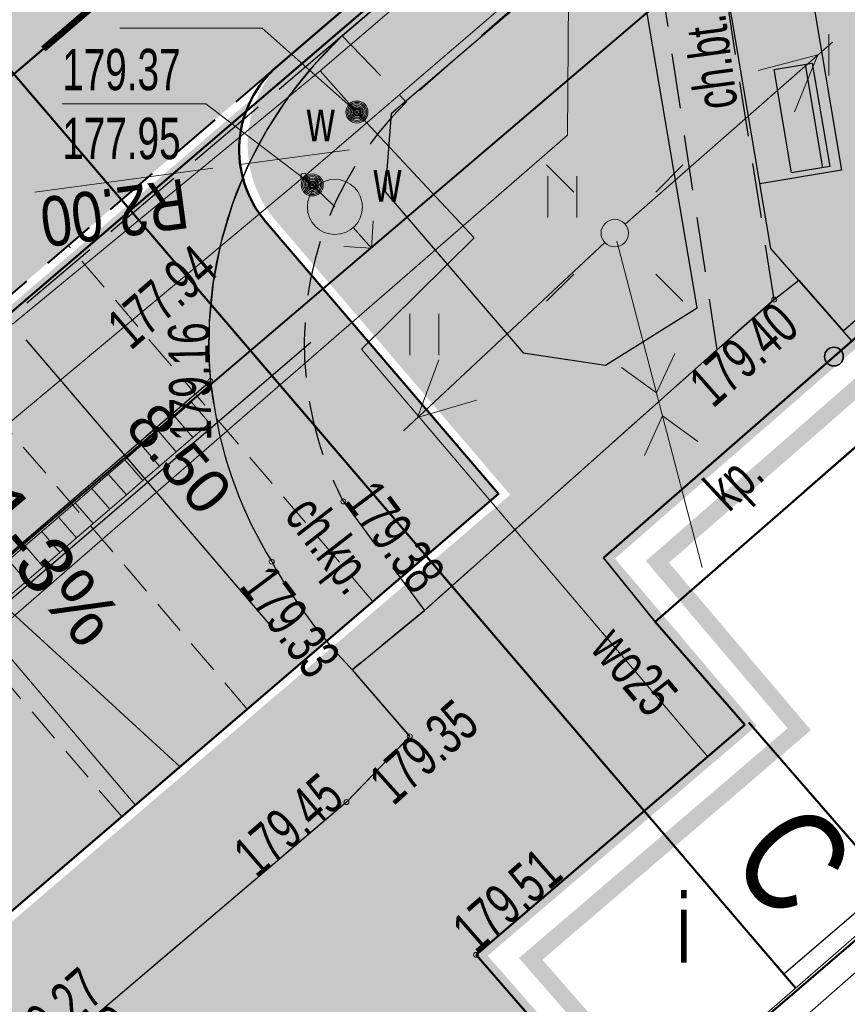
# Model space of a CAD drawing. Header units: metres. Extents: x 7429064 to 7431133, y 5709479 to 5714472.
# Tile 80 of 140: x 7429654 to 7429669, y 5709967 to 5709985. Entities that reach past the tile are written whole.
import ezdxf
from ezdxf.enums import TextEntityAlignment as Align

# ---------------------------------------------------------------- set-up
doc = ezdxf.new("R2010")
doc.units = ezdxf.units.M
for name, pattern in [('1', [0]), ('2_KTCR02', [1.5, 1, -0.5]), ('2_KTJZ01', [2, 1.5, -0.5]), ('2_KTKR01', [0]), ('2_KTPL01', [2, 1.5, -0.5]), ('2_PTTU', [1.5, 1, -0.5]), ('3_1', [0]), ('3_14', [1, -1]), ('3_EGBU_A', [0]), ('3_KTCR02', [1.5, 1, -0.5]), ('3_KTJZ01', [2, 1.5, -0.5]), ('3_KTKR01', [0]), ('3_KTPL01', [2, 1.5, -0.5]), ('3_PTTU', [1.5, 1, -0.5]), ('4_SUPE_01', [0]), ('4_SUPT_01', [0]), ('4_SUPW_01', [0]), ('7_1', [0]), ('7_SUPE_01', [0]), ('7_SUPT_01', [0]), ('7_SUPW_01', [0]), ('CENTER2', [1.125, 0.75, -0.125, 0.125, -0.125]), ('DASHED2', [0.375, 0.25, -0.125]), ('HIDDEN', [0.375, 0.25, -0.125])]:
    doc.linetypes.add(name, pattern=pattern)
for name, color, linetype in [('_1_Mapa', 7, 'Continuous'), ('_1_X-REFY', 7, 'Continuous'), ('zzz.gaHSDomyslna', 7, 'Continuous')]:
    doc.layers.add(name, color=color, linetype=linetype)
doc.layers.add('_Brudnopis', color=22, linetype='Continuous', lineweight=50, plot=False)
for name, color, linetype, lineweight in [('_D_6_MA_ŁAWKA ULICZNA', 5, 'Continuous', 30), ('_D_7_PAS DROGOWY_PODZIAL', 1, 'Continuous', 50), ('_D_7_TEREN NIEZBEDNY DLA OB_BUD', 252, 'HIDDEN', 50), ('_D_8_Wymiary', 7, 'Continuous', 20), ('BUIB_L_1', 252, 'Continuous', 18), ('D_1_LINIA_KRAWĘŻNIK_BET_20_30 WYN 0-2 CM', 5, 'HIDDEN', 40), ('D_1_LINIA_KRAWĘŻNIK_BET_20_30 WYN 12 CM - III', 7, 'Continuous', 50), ('D_1_LINIA_OBRZEŻE_BET_8x30cm', 24, 'Continuous', 30), ('D_1_Nachylenie_poprzeczne', 7, 'Continuous', 20), ('Dr-Krawędż nawierzchni', 250, 'DASHED2', 18), ('EGBB_E_T_0', 252, 'Continuous', 20), ('EGBB_L_0', 252, '3_EGBU_A', 50), ('EGBB_L_1', 252, '3_EGBU_A', 50), ('gaPoziome', 7, 'Continuous', 30), ('KTCR_E_T_1', 252, 'Continuous', 15), ('KTCR_L_1', 252, '2_KTCR02', 30), ('KTJZ_L_0', 252, '2_KTJZ01', 30), ('KTKR_L_0', 252, '2_KTKR01', 30), ('KTOK_L_4', 252, 'Continuous', 35), ('KTPL_E_T_0', 252, 'Continuous', 15), ('KTPL_L_0', 252, '2_KTPL01', 30), ('PRZEKROJE_NORMALNE', 7, 'Continuous', 30), ('PTTU_L_2', 252, '2_PTTU', 18), ('RTPW_T_1', 252, 'Continuous', 15), ('SUPE_L_3', 252, '4_SUPE_01', 18), ('SUPT_L_0', 252, '4_SUPT_01', 18), ('SUPW_E_T_0', 252, 'Continuous', 15), ('SUPW_L_0', 252, '4_SUPW_01', 18), ('SUSM_T_0', 252, 'Continuous', 18), ('SUSM_T_3', 252, 'Continuous', 18), ('SUTW_T_0', 252, 'Continuous', 18), ('SUUK_L_0', 252, 'Continuous', 18), ('SUUW_E_T_5', 252, 'Continuous', 15), ('SUUW_T_0', 252, 'Continuous', 18), ('SUUW_T_7', 252, 'Continuous', 18)]:
    doc.layers.add(name, color=color, linetype=linetype, lineweight=lineweight)
doc.layers.add('_D_7_CZASOWE ZAJĘCIE_PRZEBUDOWA SIECI', color=7, linetype='HIDDEN', lineweight=50, true_color=0xd16900)
doc.layers.add('DZIALKA_L_0', color=7, linetype='1', lineweight=40, true_color=0x008000)
doc.layers.add('D_1_LINIA_OBRZEŻE_BET_6x30cm - III', color=24, linetype='Continuous', lineweight=30, transparency=0.3)
for name, color, linetype, lineweight, true_color, transparency in [('D_2_HECZ_CHODNIK_KOSTKA', 7, 'Continuous', 0, 0xf7f588, 0.35), ('D_2_HECZ_DROGI KOSTKA', 7, 'Continuous', 13, 0xffbea8, 0.3), ('D_2_HECZ_JEZDNIA KR3- NOWA KONSTRUKCJA', 7, 'Continuous', 13, 0x99e6ff, 0.3), ('D_2_HECZ_ZIELEN', 7, 'Continuous', 13, 0xd6ffd6, 0.3)]:
    doc.layers.add(name, color=color, linetype=linetype, lineweight=lineweight, true_color=true_color, transparency=transparency)
doc.styles.add('ARIAL', font='arial.ttf')
doc.styles.add('major_arial', font='arial.ttf')
doc.styles.add('Styl Arial', font='arial.ttf', dxfattribs={"width": 0.8, "height": 0.9})
doc.dimstyles.new('1_500', dxfattribs={"dimtxt": 0.9, "dimasz": 1, "dimexe": 0.18, "dimexo": 0, "dimgap": 0.2, "dimtad": 4, "dimzin": 0, "dimdsep": 46, "dimtxsty": 'Styl Arial', "dimcen": 0.25, "dimclrd": 256, "dimclre": 256, "dimclrt": 256, "dimazin": 0, "dimtfac": 1, "dimtix": 1, "dimtmove": 1, "dimatfit": 3, "dimfxl": 0.18, "dimtolj": 1, "dimtzin": 0, "dimlwd": -1, "dimlwe": -1, "dimarcsym": 0})
doc.dimstyles.new('major_500', dxfattribs={"dimtxt": 0.8, "dimasz": 0.8, "dimexe": 0.5, "dimexo": 1, "dimgap": 0.3, "dimtad": 1, "dimzin": 1, "dimdsep": 46, "dimtxsty": 'major_arial', "dimcen": 0, "dimse1": 1, "dimse2": 1, "dimaunit": 1, "dimadec": 1, "dimazin": 0, "dimtfac": 1, "dimtix": 1, "dimtmove": 0, "dimatfit": 3, "dimfxl": 2, "dimfxlon": 1, "dimtolj": 1, "dimarcsym": 0})

# ---------------------------------------------------------------- blocks, each defined once
blk = doc.blocks.new('*D32')
at = {"layer": '_D_8_Wymiary', "transparency": 16777216}
blk.add_line((7429642.657, 5709976.678), (7429640.03, 5709979.447), dxfattribs=at)
blk.add_solid([(7429640.091, 5709979.504), (7429639.97, 5709979.389), (7429639.686, 5709979.81)], dxfattribs=at)
at = {"layer": 'Defpoints', "color": 0, "transparency": 16777216}
for p in [(7429639.686, 5709979.81), (7429660.334, 5709958.046)]:
    blk.add_point(p, dxfattribs=at)
at = {"layer": '_D_8_Wymiary', "transparency": 16777216, "insert": (7429641.11, 5709977.496), "char_height": 0.9, "attachment_point": 5, "rotation": 133.4931, "style": 'Styl Arial'}
blk.add_mtext('\\A1;R30.00', dxfattribs=at)
blk = doc.blocks.new('*D33')
at = {"layer": '_D_8_Wymiary', "transparency": 16777216}
blk.add_line((7429658.145, 5709989.596), (7429656.126, 5709992.835), dxfattribs=at)
blk.add_arc((7429671.73, 5709967.799), 30, 121.7626, 123.434, dxfattribs=at)
blk.add_solid([(7429656.197, 5709992.879), (7429656.056, 5709992.791), (7429655.862, 5709993.259)], dxfattribs=at)
at = {"layer": 'Defpoints', "color": 0, "transparency": 16777216}
for p in [(7429655.862, 5709993.259), (7429671.73, 5709967.799)]:
    blk.add_point(p, dxfattribs=at)
at = {"layer": '_D_8_Wymiary', "transparency": 16777216, "insert": (7429656.793, 5709990.707), "char_height": 0.9, "attachment_point": 5, "rotation": 121.9345, "style": 'Styl Arial'}
blk.add_mtext('\\A1;R30.00', dxfattribs=at)
blk = doc.blocks.new('*D43')
at = {"layer": '_D_8_Wymiary', "color": 0, "lineweight": -2, "transparency": 16777216}
for p, q in [((7429660.753, 5709977.886), (7429659.127, 5709979.786)), ((7429646.385, 5709968.222), (7429658.845, 5709978.886)), ((7429646.298, 5709967.093), (7429645.452, 5709968.082))]:
    blk.add_line(p, q, dxfattribs=at)
at = {"layer": '_D_8_Wymiary', "color": 0, "transparency": 16777216}
for points in [[(7429658.758, 5709978.987), (7429658.931, 5709978.784), (7429659.452, 5709979.406)], [(7429646.298, 5709968.323), (7429646.472, 5709968.121), (7429645.777, 5709967.702)]]:
    blk.add_solid(points, dxfattribs=at)
at = {"layer": 'Defpoints', "color": 0, "transparency": 16777216}
for p in [(7429659.452, 5709979.406), (7429662.249, 5709976.138), (7429646.948, 5709966.333)]:
    blk.add_point(p, dxfattribs=at)
at = {"layer": '_D_8_Wymiary', "color": 0, "transparency": 16777216, "insert": (7429648.073, 5709971.479), "char_height": 0.8, "attachment_point": 5, "rotation": 40.559, "style": 'major_arial'}
blk.add_mtext('\\A1;6szt.x3.00\\P18.00', dxfattribs=at)
blk = doc.blocks.new('*D47')
at = {"layer": '_D_8_Wymiary', "color": 0, "lineweight": -2, "transparency": 16777216}
for p, q in [((7429653.152, 5709979.54), (7429653.532, 5709979.865)), ((7429653.672, 5709978.932), (7429658.159, 5709973.69)), ((7429658.58, 5709972.997), (7429659.059, 5709973.407))]:
    blk.add_line(p, q, dxfattribs=at)
at = {"layer": '_D_8_Wymiary', "color": 0, "transparency": 16777216}
for points in [[(7429653.774, 5709979.019), (7429653.571, 5709978.846), (7429653.152, 5709979.54)], [(7429658.26, 5709973.777), (7429658.058, 5709973.603), (7429658.679, 5709973.082)]]:
    blk.add_solid(points, dxfattribs=at)
at = {"layer": 'Defpoints', "color": 0, "transparency": 16777216}
for p in [(7429652.955, 5709979.371), (7429658.679, 5709973.082), (7429657.82, 5709972.347)]:
    blk.add_point(p, dxfattribs=at)
at = {"layer": '_D_8_Wymiary', "color": 0, "transparency": 16777216, "insert": (7429656.454, 5709976.772), "char_height": 0.8, "attachment_point": 5, "rotation": 310.559, "style": 'major_arial'}
blk.add_mtext('\\A1;8.50', dxfattribs=at)
blk = doc.blocks.new('3_PTTU04')
at = {"linetype": 'Continuous'}
for p, q in [((-0.2625, -0.375), (-0.2625, 0.375)), ((0.2625, -0.375), (0.2625, 0.375))]:
    blk.add_line(p, q, dxfattribs=at)
blk = doc.blocks.new('3_RTPW02')
at = {"linetype": 'Continuous'}
blk.add_circle((0, 0), 0.045, dxfattribs=at)
blk = doc.blocks.new('7_SUSM04_01')
at = {"linetype": 'Continuous'}
blk.add_circle((0, 0), 0.25, dxfattribs=at)
blk = doc.blocks.new('7_SUSM01_01')
at = {"linetype": 'Continuous'}
for p, q in [((-0.742, 0.742), (-1.237, 1.237)), ((0.742, 0.742), (1.237, 1.237)), ((-0.742, -0.742), (-1.237, -1.237)), ((0.742, -0.742), (1.237, -1.237))]:
    blk.add_line(p, q, dxfattribs=at)
blk = doc.blocks.new('7_SUPS01_08')
at = {"linetype": 'Continuous'}
blk.add_circle((0, 0), 0.0625, dxfattribs=at)
blk = doc.blocks.new('7_SUUS02')
at = {"linetype": 'Continuous'}
for p, q in [((0, 1), (-0.35355, 0.64645)), ((0, 1), (0.35355, 0.64645)), ((0, 0.5), (0, 1))]:
    blk.add_line(p, q, dxfattribs=at)
blk.add_circle((0, 0), 0.5, dxfattribs=at)
blk = doc.blocks.new('7_SUUS25')
at = {"linetype": 'Continuous'}
for radius in [0.2, 0.175, 0.15, 0.125, 0.1, 0.075, 0.05, 0.025, 0.00715]:
    blk.add_circle((0, 0), radius, dxfattribs=at)
blk = doc.blocks.new('X-ref_MDCP_Szara')
at = {"layer": 'BUIB_L_1', "linetype": '3_1'}
for p, q in [((7429666.889, 5709966.525), (7429670.575, 5709969.736)), ((7429667.218, 5709966.148), (7429670.903, 5709969.359))]:
    blk.add_line(p, q, dxfattribs=at)
at = {"layer": 'DZIALKA_L_0', "linetype": '1'}
blk.add_line((7429408.88, 5709766.76), (7429668.8, 5709988.15), dxfattribs=at)
at = {"layer": 'EGBB_L_0', "linetype": '3_EGBU_A'}
for p, q in [((7429661.84, 5709967.78), (7429666.72, 5709971.95)), ((7429666.79, 5709971.99), (7429669.58, 5709968.78)), ((7429669.58, 5709968.78), (7429664.65, 5709964.56)), ((7429664.65, 5709964.56), (7429661.84, 5709967.78))]:
    blk.add_line(p, q, dxfattribs=at)
at = {"layer": 'EGBB_L_1', "linetype": '3_EGBU_A'}
for p, q in [((7429673.46, 5709981.12), (7429665.09, 5709973.82)), ((7429665.09, 5709973.82), (7429666.72, 5709971.95))]:
    blk.add_line(p, q, dxfattribs=at)
at = {"layer": 'KTCR_L_1', "linetype": '3_14'}
blk.add_line((7429659.414, 5709984.441), (7429669.51, 5709993.15), dxfattribs=at)
at = {"layer": 'KTCR_L_1', "linetype": '3_KTCR02'}
for p, q in [((7429667.25, 5709979.66), (7429665.954, 5709987.896)), ((7429664.942, 5709987.083), (7429660.576, 5709983.242)), ((7429664.942, 5709987.083), (7429666.21, 5709978.75)), ((7429659.414, 5709984.441), (7429660.576, 5709983.242)), ((7429667.25, 5709979.66), (7429666.21, 5709978.75)), ((7429659.433, 5709976), (7429660.905, 5709974.025)), ((7429660.905, 5709974.025), (7429659.596, 5709972.95))]:
    blk.add_line(p, q, dxfattribs=at)
for centre, radius, start, end in [((7429664.606, 5709978.867), 7.617, 132.9698, 185.1745), ((7429664.838, 5709978.858), 6.114, 134.1963, 189.7802), ((7429651.209, 5709977.101), 5.91, 6.5241, 10.5214), ((7429664.561, 5709978.898), 7.564, 188.555, 211.8249), ((7429664.838, 5709978.858), 6.114, 189.7802, 207.8727), ((7429666.319, 5709979.494), 9.382, 209.2572, 224.2269)]:
    blk.add_arc(centre, radius, start, end, dxfattribs=at)
at = {"layer": 'KTJZ_L_0', "linetype": '3_KTJZ01'}
for p, q in [((7429669.51, 5709993.15), (7429659.414, 5709984.441)), ((7429659.414, 5709984.441), (7429646.58, 5709973.58))]:
    blk.add_line(p, q, dxfattribs=at)
at = {"layer": 'KTKR_L_0', "linetype": '3_KTKR01'}
for p, q in [((7429659.414, 5709984.441), (7429669.51, 5709993.15)), ((7429659.596, 5709972.95), (7429660.638, 5709971.741)), ((7429660.638, 5709971.741), (7429659.489, 5709970.55)), ((7429659.489, 5709970.55), (7429653.59, 5709965.54))]:
    blk.add_line(p, q, dxfattribs=at)
for centre, radius, start, end in [((7429664.607, 5709978.867), 7.618, 132.9703, 185.1739), ((7429650.542, 5709977.001), 6.584, 6.7287, 10.3168), ((7429664.561, 5709978.898), 7.564, 188.555, 211.8249), ((7429666.319, 5709979.494), 9.382, 209.2572, 224.2269)]:
    blk.add_arc(centre, radius, start, end, dxfattribs=at)
at = {"layer": 'KTOK_L_4'}
for p, q in [((7429668.334, 5709978.627), (7429672.516, 5709982.274)), ((7429664.152, 5709974.98), (7429668.334, 5709978.627)), ((7429665.09, 5709973.82), (7429664.152, 5709974.98))]:
    blk.add_line(p, q, dxfattribs=at)
blk.add_circle((7429668.334, 5709978.627), 0.17, dxfattribs=at)
at = {"layer": 'KTPL_L_0', "linetype": '3_KTPL01'}
for p, q in [((7429659.414, 5709984.441), (7429646.58, 5709973.58)), ((7429659.414, 5709984.441), (7429658.901, 5709983.915)), ((7429658.901, 5709983.915), (7429658.441, 5709983.342)), ((7429658.441, 5709983.342), (7429658.038, 5709982.728)), ((7429658.038, 5709982.728), (7429657.697, 5709982.077)), ((7429657.697, 5709982.077), (7429657.421, 5709981.396)), ((7429657.421, 5709981.396), (7429657.213, 5709980.691)), ((7429673.46, 5709981.12), (7429665.09, 5709973.82)), ((7429657.213, 5709980.691), (7429657.073, 5709979.97)), ((7429657.073, 5709979.97), (7429656.998, 5709979.241)), ((7429656.998, 5709979.241), (7429656.993, 5709978.616)), ((7429656.993, 5709978.616), (7429656.999, 5709978.486)), ((7429656.999, 5709978.486), (7429657.02, 5709978.18)), ((7429657.02, 5709978.18), (7429651.913, 5709973.79)), ((7429657.02, 5709978.18), (7429657.081, 5709977.772)), ((7429665.09, 5709973.82), (7429666.72, 5709971.95)), ((7429659.596, 5709972.95), (7429660.638, 5709971.741)), ((7429660.638, 5709971.741), (7429659.596, 5709972.95)), ((7429666.72, 5709971.95), (7429661.84, 5709967.78)), ((7429660.638, 5709971.741), (7429659.489, 5709970.55)), ((7429659.489, 5709970.55), (7429660.638, 5709971.741)), ((7429659.489, 5709970.55), (7429653.59, 5709965.54)), ((7429664.65, 5709964.56), (7429661.84, 5709967.78))]:
    blk.add_line(p, q, dxfattribs=at)
at = {"layer": 'KTPL_L_0', "linetype": '3_14'}
for p, q in [((7429668.501, 5709979.096), (7429672.352, 5709982.422)), ((7429667.25, 5709979.66), (7429667.698, 5709980.01)), ((7429667.698, 5709980.01), (7429668.501, 5709979.096)), ((7429666.21, 5709978.75), (7429667.25, 5709979.66)), ((7429660.905, 5709974.025), (7429666.21, 5709978.75)), ((7429657.02, 5709978.18), (7429648.4, 5709970.77)), ((7429659.596, 5709972.95), (7429660.905, 5709974.025))]:
    blk.add_line(p, q, dxfattribs=at)
at = {"layer": 'KTPL_L_0', "linetype": '3_KTPL01'}
for centre, radius, start, end in [((7429664.561, 5709978.898), 7.564, 188.555, 211.8249), ((7429666.319, 5709979.494), 9.382, 209.2572, 224.2269)]:
    blk.add_arc(centre, radius, start, end, dxfattribs=at)
at = {"layer": 'PTTU_L_2', "linetype": '3_PTTU'}
for p, q in [((7429667.25, 5709979.66), (7429665.954, 5709987.896)), ((7429664.942, 5709987.083), (7429660.576, 5709983.242)), ((7429664.942, 5709987.083), (7429666.21, 5709978.75)), ((7429672.352, 5709982.422), (7429668.501, 5709979.096)), ((7429667.698, 5709980.01), (7429667.25, 5709979.66)), ((7429668.501, 5709979.096), (7429667.698, 5709980.01)), ((7429666.21, 5709978.75), (7429660.905, 5709974.025)), ((7429659.433, 5709976), (7429660.905, 5709974.025))]:
    blk.add_line(p, q, dxfattribs=at)
for start, end in [(134.1963, 189.7802), (189.7802, 207.8727)]:
    blk.add_arc((7429664.838, 5709978.858), 6.114, start, end, dxfattribs=at)
at = {"layer": 'SUPE_L_3', "linetype": '7_SUPE_01'}
for p, q in [((7429664.546, 5709981.031), (7429668.305, 5709984.328)), ((7429666.96, 5709983.813), (7429668.042, 5709984.097)), ((7429667.62, 5709983.062), (7429668.042, 5709984.097)), ((7429660.522, 5709977.281), (7429664.176, 5709980.695)), ((7429665.17, 5709977.76), (7429664.397, 5709980.718)), ((7429665.116, 5709977.967), (7429665.445, 5709978.685)), ((7429660.778, 5709977.52), (7429661.167, 5709978.568)), ((7429665.116, 5709977.967), (7429664.477, 5709978.432)), ((7429660.778, 5709977.52), (7429661.85, 5709977.838)), ((7429665.943, 5709974.803), (7429665.17, 5709977.76)), ((7429664.895, 5709976.835), (7429665.224, 5709977.553)), ((7429665.862, 5709977.088), (7429665.224, 5709977.553))]:
    blk.add_line(p, q, dxfattribs=at)
at = {"layer": 'SUPT_L_0', "linetype": '7_SUPT_01'}
for p, q in [((7429663.5, 5709982.64), (7429663.52, 5709985.36)), ((7429620.61, 5709945.42), (7429663.5, 5709982.64))]:
    blk.add_line(p, q, dxfattribs=at)
at = {"layer": 'SUPW_L_0', "linetype": '7_SUPW_01'}
for p, q in [((7429659.872, 5709982.877), (7429732.87, 5710045.46)), ((7429694.747, 5710014.324), (7429659.01, 5709983.809)), ((7429659.01, 5709983.809), (7429653.429, 5709979.217)), ((7429659.01, 5709983.809), (7429659.68, 5709983.06)), ((7429659.68, 5709983.06), (7429661.808, 5709980.783)), ((7429658.72, 5709981.89), (7429659.872, 5709982.877)), ((7429593.18, 5709927.23), (7429658.72, 5709981.89)), ((7429658.72, 5709981.89), (7429658.87, 5709981.74)), ((7429658.87, 5709981.74), (7429659.28, 5709981.34)), ((7429661.808, 5709980.783), (7429659.76, 5709978.761)), ((7429659.76, 5709978.761), (7429666.044, 5709971.372))]:
    blk.add_line(p, q, dxfattribs=at)
at = {"layer": 'SUPW_L_0', "linetype": '7_1'}
for p, q in [((7429659.872, 5709982.877), (7429732.87, 5710045.46)), ((7429659.01, 5709983.809), (7429694.747, 5710014.324)), ((7429659.01, 5709983.809), (7429653.429, 5709979.217)), ((7429659.68, 5709983.06), (7429659.01, 5709983.809)), ((7429661.808, 5709980.783), (7429659.68, 5709983.06)), ((7429658.72, 5709981.89), (7429659.872, 5709982.877)), ((7429593.18, 5709927.23), (7429658.72, 5709981.89)), ((7429658.87, 5709981.74), (7429658.72, 5709981.89)), ((7429659.28, 5709981.34), (7429658.87, 5709981.74)), ((7429659.76, 5709978.761), (7429661.808, 5709980.783)), ((7429666.044, 5709971.372), (7429659.76, 5709978.761))]:
    blk.add_line(p, q, dxfattribs=at)
at = {"layer": 'SUTW_T_0', "linetype": 'Continuous'}
for p, q in [((7429655.381, 5709984.583), (7429657.959, 5709984.583)), ((7429659.68, 5709983.06), (7429657.959, 5709984.583)), ((7429654.333, 5709983.207), (7429656.938, 5709983.207)), ((7429658.87, 5709981.74), (7429656.938, 5709983.207))]:
    blk.add_line(p, q, dxfattribs=at)
at = {"layer": 'SUUK_L_0'}
for p, q in [((7429656.375, 5709977.539), (7429656.677, 5709977.799)), ((7429656.677, 5709977.799), (7429657.003, 5709977.421)), ((7429656.074, 5709977.278), (7429656.375, 5709977.539)), ((7429656.375, 5709977.539), (7429656.702, 5709977.16)), ((7429657.003, 5709977.421), (7429656.702, 5709977.16)), ((7429655.772, 5709977.018), (7429656.074, 5709977.278)), ((7429656.074, 5709977.278), (7429656.4, 5709976.9)), ((7429656.702, 5709977.16), (7429656.4, 5709976.9)), ((7429655.471, 5709976.758), (7429655.772, 5709977.018)), ((7429655.772, 5709977.018), (7429656.099, 5709976.64)), ((7429656.4, 5709976.9), (7429656.099, 5709976.64)), ((7429655.169, 5709976.497), (7429655.471, 5709976.758)), ((7429655.471, 5709976.758), (7429655.797, 5709976.379)), ((7429656.099, 5709976.64), (7429655.797, 5709976.379)), ((7429654.868, 5709976.237), (7429655.169, 5709976.497)), ((7429655.169, 5709976.497), (7429655.496, 5709976.119)), ((7429655.797, 5709976.379), (7429655.496, 5709976.119)), ((7429654.566, 5709975.976), (7429654.868, 5709976.237)), ((7429654.868, 5709976.237), (7429655.194, 5709975.858)), ((7429655.496, 5709976.119), (7429655.194, 5709975.858)), ((7429654.265, 5709975.716), (7429654.566, 5709975.976)), ((7429654.566, 5709975.976), (7429654.893, 5709975.598)), ((7429655.194, 5709975.858), (7429654.893, 5709975.598)), ((7429653.963, 5709975.456), (7429654.265, 5709975.716)), ((7429654.265, 5709975.716), (7429654.591, 5709975.338)), ((7429653.662, 5709975.195), (7429653.963, 5709975.456)), ((7429653.963, 5709975.456), (7429654.29, 5709975.077)), ((7429654.893, 5709975.598), (7429654.591, 5709975.338)), ((7429654.591, 5709975.338), (7429654.29, 5709975.077)), ((7429653.36, 5709974.935), (7429653.662, 5709975.195)), ((7429653.662, 5709975.195), (7429653.988, 5709974.817)), ((7429653.36, 5709974.935), (7429653.687, 5709974.556)), ((7429654.29, 5709975.077), (7429653.988, 5709974.817)), ((7429653.988, 5709974.817), (7429653.687, 5709974.556)), ((7429653.687, 5709974.556), (7429653.385, 5709974.296))]:
    blk.add_line(p, q, dxfattribs=at)
at = {"layer": 'PTTU_L_2'}
for p in [(7429668.501, 5709984.096), (7429663.405, 5709981.525), (7429660.905, 5709979.025)]:
    blk.add_blockref('3_PTTU04', p, dxfattribs=at)
at = {"layer": 'RTPW_T_1'}
for p in [(7429667.25, 5709979.66), (7429657.02, 5709978.18), (7429659.433, 5709976), (7429658.134, 5709974.909), (7429660.638, 5709971.741), (7429659.489, 5709970.55), (7429661.84, 5709967.78)]:
    blk.add_blockref('3_RTPW02', p, dxfattribs=at)
at = {"layer": 'SUSM_T_0'}
blk.add_blockref('7_SUSM01_01', (7429664.358, 5709980.866), dxfattribs=at)
at = {"layer": 'SUSM_T_3'}
blk.add_blockref('7_SUSM04_01', (7429664.358, 5709980.866), dxfattribs=at)
at = {"layer": 'SUTW_T_0'}
for p in [(7429659.68, 5709983.06), (7429658.72, 5709981.89), (7429658.87, 5709981.74)]:
    blk.add_blockref('7_SUPS01_08', p, dxfattribs=at)
at = {"layer": 'SUUW_T_0', "rotation": 221.547748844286}
blk.add_blockref('7_SUUS02', (7429659.28, 5709981.34), dxfattribs=at)
at = {"layer": 'SUUW_T_7'}
blk.add_blockref('7_SUUS25', (7429659.68, 5709983.06), dxfattribs=at)
at = {"layer": 'SUUW_T_7', "rotation": 39.26513559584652}
blk.add_blockref('7_SUUS25', (7429658.87, 5709981.74), dxfattribs=at)
at = {"layer": 'EGBB_E_T_0', "width": 0.7}
blk.add_text('i', height=1.25, dxfattribs=at).set_placement((7429665.611, 5709968.298), align=Align.MIDDLE)
at = {"layer": 'KTCR_E_T_1', "width": 0.7}
for s, rotation, p in [('ch.bt.', 97.679, (7429666.088, 5709983.963)), ('ch.kp.', 307.7757, (7429659.137, 5709975.168))]:
    blk.add_text(s, height=0.75, rotation=rotation, dxfattribs=at).set_placement(p, align=Align.MIDDLE)
at = {"layer": 'KTPL_E_T_0', "width": 0.7}
blk.add_text('kp.', height=0.75, rotation=43.0733, dxfattribs=at).set_placement((7429666.579, 5709976.315), align=Align.MIDDLE)
at = {"layer": 'RTPW_T_1', "width": 0.7}
blk.add_text('179.40', height=0.75, rotation=41.4583, dxfattribs=at).set_placement((7429667.25, 5709979.66), align=Align.TOP_RIGHT)
blk.add_text('179.16', height=0.75, rotation=91.0758, dxfattribs=at).set_placement((7429657.02, 5709978.18), align=Align.CENTER)
for s, rotation, p in [('179.38', 306.6924, (7429659.433, 5709976)), ('179.51', 41.2135, (7429661.84, 5709967.78)), ('179.27', 41.3534, (7429653.52, 5709965.61))]:
    blk.add_text(s, height=0.75, rotation=rotation, dxfattribs=at).set_placement(p)
for s, rotation, p in [('179.33', 306.7421, (7429658.134, 5709974.909)), ('179.39', 40.3407, (7429653.59, 5709965.54))]:
    blk.add_text(s, height=0.75, rotation=rotation, dxfattribs=at).set_placement(p, align=Align.TOP_LEFT)
blk.add_text('179.35', height=0.75, rotation=41.8117, dxfattribs=at).set_placement((7429660.638, 5709971.741), align=Align.TOP_CENTER)
blk.add_text('179.45', height=0.75, rotation=40.6434, dxfattribs=at).set_placement((7429659.489, 5709970.55), align=Align.RIGHT)
at = {"layer": 'SUPW_E_T_0', "width": 0.7}
blk.add_text('wo25', height=0.75, rotation=310.3817, dxfattribs=at).set_placement((7429664.72, 5709972.929), align=Align.MIDDLE)
at = {"layer": 'SUTW_T_0', "width": 0.7}
for s, p in [('179.37', (7429654.333, 5709984.207)), ('177.95', (7429654.333, 5709982.957))]:
    blk.add_text(s, height=0.75, dxfattribs=at).set_placement(p, align=Align.TOP_LEFT)
blk.add_text('177.94', height=0.75, rotation=40.91, dxfattribs=at).set_placement((7429656.952, 5709980.416), align=Align.MIDDLE_RIGHT)
at = {"layer": 'SUUW_E_T_5', "width": 0.7}
blk.add_text('w', height=0.75, dxfattribs=at).set_placement((7429658.769, 5709982.527))
blk.add_text('w', height=0.75, dxfattribs=at).set_placement((7429659.98, 5709982.185), align=Align.TOP_LEFT)
blk = doc.blocks.new('*D107')
at = {"layer": '_D_8_Wymiary', "transparency": 16777216}
for p, q in [((7429659.542, 5709982.377), (7429657.56, 5709982.11)), ((7429653.837, 5709981.609), (7429657.065, 5709982.043))]:
    blk.add_line(p, q, dxfattribs=at)
blk.add_solid([(7429657.054, 5709982.126), (7429657.076, 5709981.961), (7429657.56, 5709982.11)], dxfattribs=at)
at = {"layer": 'Defpoints', "color": 0, "transparency": 16777216}
for p in [(7429659.542, 5709982.377), (7429657.56, 5709982.11)]:
    blk.add_point(p, dxfattribs=at)
at = {"layer": '_D_8_Wymiary', "transparency": 16777216, "insert": (7429655.278, 5709981.238), "char_height": 0.9, "attachment_point": 5, "rotation": 187.6665, "style": 'Styl Arial'}
blk.add_mtext('\\A1;R2.00', dxfattribs=at)
blk = doc.blocks.new('*U280')
at = {"layer": 'zzz.gaHSDomyslna', "color": 140}
blk.add_lwpolyline([(4.558, 3.901, 0.12, 0.12, 0), (7.597, 6.502, 0.12, 0.12, 0)], format="xyseb", dxfattribs=at)
blk = doc.blocks.new('X-ref_SOR')
at = {"layer": 'gaPoziome'}
blk.add_blockref('*U280', (7429649.431, 5709980.304), dxfattribs=at)
blk = doc.blocks.new('lawka')
at = {"layer": '_D_6_MA_ŁAWKA ULICZNA'}
blk.add_line((6600906.306, 5737255.717), (6600906.306, 5737253.817), dxfattribs=at)
blk.add_lwpolyline([(6600906.179, 5737255.717), (6600906.879, 5737255.717), (6600906.879, 5737253.817), (6600906.179, 5737253.817)], close=True, dxfattribs=at)
blk = doc.blocks.new('*D145')
at = {"layer": '_D_8_Wymiary', "transparency": 16777216}
blk.add_line((7429657.981, 5709993.1), (7429656.987, 5709996.784), dxfattribs=at)
blk.add_arc((7429662.069, 5709977.958), 20, 104.8487, 107.2523, dxfattribs=at)
blk.add_solid([(7429657.067, 5709996.806), (7429656.906, 5709996.762), (7429656.856, 5709997.267)], dxfattribs=at)
at = {"layer": 'Defpoints', "color": 0, "transparency": 16777216}
for p in [(7429656.856, 5709997.267), (7429662.069, 5709977.958)]:
    blk.add_point(p, dxfattribs=at)
at = {"layer": '_D_8_Wymiary', "transparency": 16777216, "insert": (7429657.009, 5709994.555), "char_height": 0.9, "attachment_point": 5, "rotation": 105.1066, "style": 'Styl Arial'}
blk.add_mtext('\\A1;R20.00', dxfattribs=at)
blk = doc.blocks.new('OŚ_Dąbrowskiego_1')
at = {"layer": '_D_8_Wymiary', "color": 1, "linetype": 'CENTER2', "lineweight": 35, "flags": 128}
blk.add_lwpolyline([(7429230.998, 5709660.664), (7429273.145, 5709676.622, 0.085629), (7429337.582, 5709714.618), (7429502.301, 5709854.381), (7429714.669, 5710036.139), (7429868.111, 5710165.952)], format="xyb", dxfattribs=at)

msp = doc.modelspace()

# ---------------------------------------------------------------- hatches: boundary and pattern name
at = {"layer": 'D_1_Nachylenie_poprzeczne', "transparency": 33554508}
h = msp.add_hatch(color=256, dxfattribs=at)
h.dxf.hatch_style = 1
h.paths.add_polyline_path([(7429656.471, 5709971.189), (7429655.658, 5709970.501), (7429650.15, 5709976.97)])
at = {"layer": 'D_2_HECZ_CHODNIK_KOSTKA', "transparency": 33554585}
h = msp.add_hatch(color=256, dxfattribs=at)
h.dxf.hatch_style = 1
h.paths.add_polyline_path([(7429638.934, 5709954.087), (7429640.777, 5709951.999), (7429638.441, 5709949.938), (7429636.626, 5709951.994)], flags=16)
edge = h.paths.add_edge_path(flags=16)
edge.add_arc((7429654.582, 5709963.368), 1.5, 0, 360)
h.paths.add_polyline_path([(7429662.693, 5709978.696), (7429660.193, 5709981.617), (7429660.302, 5709983.027), (7429663.87, 5709986.081), (7429664.797, 5709985.745), (7429665.85, 5709979.514), (7429664.189, 5709978.469)], flags=16)
edge = h.paths.add_edge_path(flags=16)
edge.add_arc((7429638.601, 5709947.846), 0.045, 131.8272, 219.3849)
edge.add_line((7429638.566, 5709947.817), (7429636.832, 5709946.394))
edge.add_line((7429636.832, 5709946.394), (7429635.391, 5709947.983))
edge.add_line((7429635.391, 5709947.983), (7429637.179, 5709949.435))
edge.add_line((7429637.179, 5709949.435), (7429638.571, 5709947.879))
edge = h.paths.add_edge_path(flags=16)
edge.add_arc((7429645.82, 5709955.199), 1.5, 0, 180)
edge.add_arc((7429645.82, 5709955.199), 1.5, 180, 360)
edge = h.paths.add_edge_path()
edge.add_line((7429712.034, 5710029.935), (7429658.242, 5709983.896))
edge.add_arc((7429659.833, 5709982.472), 2.136, 138.1636, 217.4167)
edge.add_line((7429658.137, 5709981.174), (7429662.461, 5709976.122))
edge.add_line((7429662.461, 5709976.122), (7429648.558, 5709964.222))
edge.add_line((7429648.558, 5709964.222), (7429646.835, 5709966.236))
edge.add_line((7429646.835, 5709966.236), (7429635.022, 5709956.126))
edge.add_arc((7429638.273, 5709952.327), 5, 130.559, 179.1421)
edge.add_line((7429633.274, 5709952.402), (7429636.193, 5709940.012))
edge.add_line((7429636.193, 5709940.012), (7429636.937, 5709940.297))
edge.add_line((7429636.937, 5709940.297), (7429638.161, 5709941.514))
edge.add_line((7429638.161, 5709941.514), (7429636.84, 5709943.07))
edge.add_line((7429636.84, 5709943.07), (7429641.44, 5709947.06))
edge.add_line((7429641.44, 5709947.06), (7429642.8, 5709945.53))
edge.add_line((7429642.8, 5709945.53), (7429644.87, 5709947.34))
edge.add_line((7429644.87, 5709947.34), (7429643.5, 5709948.96))
edge.add_line((7429643.5, 5709948.96), (7429652.14, 5709956.36))
edge.add_line((7429652.14, 5709956.36), (7429658.31, 5709961.76))
edge.add_line((7429658.31, 5709961.76), (7429659.652, 5709960.219))
edge.add_line((7429659.652, 5709960.219), (7429660.67, 5709961.16))
edge.add_line((7429660.67, 5709961.16), (7429659.38, 5709962.66))
edge.add_line((7429659.38, 5709962.66), (7429662.38, 5709965.27))
edge.add_line((7429662.38, 5709965.27), (7429663.721, 5709963.735))
edge.add_line((7429663.721, 5709963.735), (7429664.65, 5709964.56))
edge.add_line((7429664.65, 5709964.56), (7429661.84, 5709967.78))
edge.add_line((7429661.84, 5709967.78), (7429666.72, 5709971.95))
edge.add_line((7429666.72, 5709971.95), (7429664.152, 5709974.98))
edge.add_line((7429664.152, 5709974.98), (7429668.661, 5709978.913))
edge.add_line((7429668.661, 5709978.913), (7429667.19, 5709980.588))
edge.add_line((7429667.19, 5709980.588), (7429666.126, 5709986.882))
edge.add_line((7429666.126, 5709986.882), (7429666.719, 5709988.519))
edge.add_line((7429666.719, 5709988.519), (7429714.477, 5710029.393))
edge.add_line((7429714.477, 5710029.393), (7429714.151, 5710029.773))
edge.add_line((7429714.151, 5710029.773), (7429712.034, 5710029.935))
edge = h.paths.add_edge_path()
edge.add_line((7429827.678, 5710127.816), (7429718.119, 5710035.128))
edge.add_line((7429718.119, 5710035.128), (7429717.952, 5710033.022))
edge.add_line((7429717.952, 5710033.022), (7429718.278, 5710032.643))
edge.add_line((7429718.278, 5710032.643), (7429831.149, 5710128.133))
edge.add_arc((7429829.636, 5710125.542), 3, 59.7039, 130.7355)
h = msp.add_hatch(color=256, dxfattribs=at)
h.dxf.hatch_style = 1
h.paths.add_polyline_path([(7429666.992, 5709981.757), (7429668.471, 5709982.007), (7429667.888, 5709985.458), (7429666.409, 5709985.208)])
at = {"layer": 'D_2_HECZ_DROGI KOSTKA'}
h = msp.add_hatch(color=256, dxfattribs=at)
h.dxf.hatch_style = 1
edge = h.paths.add_edge_path()
edge.add_line((7429657.762, 5709983.288), (7429642.203, 5709969.971))
edge.add_arc((7429642.828, 5709968.072), 2, 40.559, 108.2274, ccw=False)
edge.add_line((7429644.348, 5709969.372), (7429648.574, 5709964.434))
edge.add_line((7429648.574, 5709964.434), (7429662.249, 5709976.138))
edge.add_line((7429662.249, 5709976.138), (7429658.023, 5709981.076))
edge.add_arc((7429659.542, 5709982.377), 2, 152.8907, 220.559, ccw=False)
at = {"layer": 'D_2_HECZ_JEZDNIA KR3- NOWA KONSTRUKCJA'}
h = msp.add_hatch(color=256, dxfattribs=at)
h.dxf.hatch_style = 1
edge = h.paths.add_edge_path()
edge.add_arc((7429610.557, 5709990.469), 30, 310.559, 314.2935)
edge.add_arc((7429610.557, 5709990.469), 30, 314.2935, 325.3941)
edge.add_line((7429635.249, 5709973.431), (7429635.899, 5709972.672))
edge.add_line((7429635.899, 5709972.672), (7429667.702, 5709999.89))
edge.add_line((7429667.702, 5709999.89), (7429675.246, 5710006.347))
edge.add_line((7429675.246, 5710006.347), (7429712.724, 5710038.423))
edge.add_line((7429712.724, 5710038.423), (7429823.828, 5710132.378))
edge.add_line((7429823.828, 5710132.378), (7429834.316, 5710141.377))
edge.add_line((7429834.316, 5710141.377), (7429846.156, 5710151.524))
edge.add_line((7429846.156, 5710151.524), (7429850.099, 5710146.734))
edge.add_line((7429850.099, 5710146.734), (7429838.187, 5710136.85))
edge.add_line((7429838.187, 5710136.85), (7429827.698, 5710127.833))
edge.add_line((7429827.698, 5710127.833), (7429716.613, 5710033.854))
edge.add_line((7429716.613, 5710033.854), (7429633.474, 5709962.699))
edge.add_arc((7429636.726, 5709958.9), 5, 130.559, 193.2571)
edge.add_line((7429631.859, 5709957.753), (7429636.051, 5709939.958))
edge.add_line((7429636.051, 5709939.958), (7429630.653, 5709938.888))
edge.add_line((7429630.653, 5709938.888), (7429629.491, 5709943.821))
edge.add_arc((7429623.651, 5709942.445), 6, 13.2571, 130.559)
edge.add_line((7429619.749, 5709947.003), (7429619.729, 5709946.986))
edge.add_line((7429619.729, 5709946.986), (7429617.779, 5709949.265))
edge.add_line((7429617.779, 5709949.265), (7429606.383, 5709939.512))
edge.add_line((7429606.383, 5709939.512), (7429594.274, 5709929.149))
edge.add_line((7429594.274, 5709929.149), (7429594.825, 5709928.314))
edge.add_line((7429594.825, 5709928.314), (7429589.708, 5709924.935))
edge.add_arc((7429606.237, 5709899.9), 30, 123.434, 130.559)
edge.add_line((7429586.73, 5709922.692), (7429529.23, 5709873.48))
edge.add_line((7429529.23, 5709873.48), (7429502.179, 5709850.343))
edge.add_line((7429502.179, 5709850.343), (7429339.523, 5709712.33))
edge.add_arc((7429194.822, 5709882.942), 223.711, 294.66533, 310.3021, ccw=False)
edge.add_arc((7429190.304, 5709894.737), 236.317, 290.79615, 294.46753, ccw=False)
edge.add_line((7429274.207, 5709673.816), (7429245.41, 5709663.13))
edge.add_line((7429245.41, 5709663.13), (7429242.106, 5709661.907))
edge.add_line((7429242.106, 5709661.907), (7429240.354, 5709666.717))
edge.add_line((7429240.354, 5709666.717), (7429244.254, 5709668.201))
edge.add_line((7429244.254, 5709668.201), (7429272.082, 5709679.428))
edge.add_arc((7429195.246, 5709882.369), 217, 290.73736, 310.31443)
edge.add_line((7429335.641, 5709716.905), (7429500.355, 5709856.664))
edge.add_line((7429500.355, 5709856.664), (7429629.269, 5709966.997))
edge.add_line((7429629.269, 5709966.997), (7429630.064, 5709967.677))
at = {"layer": 'D_2_HECZ_ZIELEN'}
h = msp.add_hatch(color=256, dxfattribs=at)
h.dxf.hatch_style = 1
h.paths.add_polyline_path([(7429667.744, 5709989.396), (7429666.719, 5709988.519), (7429666.126, 5709986.882), (7429667.19, 5709980.588), (7429668.661, 5709978.913), (7429673.241, 5709982.907)])
h = msp.add_hatch(color=256, dxfattribs=at)
h.dxf.hatch_style = 1
h.paths.add_polyline_path([(7429664.189, 5709978.469), (7429665.85, 5709979.514), (7429664.797, 5709985.745), (7429663.87, 5709986.081), (7429660.302, 5709983.027), (7429660.193, 5709981.617), (7429662.693, 5709978.696)])

# ---------------------------------------------------------------- linework, layer by layer
at = {"layer": '_Brudnopis', "flags": 128}
msp.add_lwpolyline([(7429230.998, 5709660.664), (7429273.145, 5709676.622, 0.085605), (7429337.585, 5709714.618), (7429368.823, 5709741.125), (7429502.301, 5709854.381), (7429714.669, 5710036.139), (7429868.111, 5710165.952)], format="xyb", dxfattribs=at)
for points in [[(7429504.409, 5709851.907), (7429716.775, 5710033.663), (7429870.21, 5710163.471)], [(7429639.734, 5709999.784), (7429667.639, 5709967.179)], [(7429664.152, 5709974.98), (7429673.241, 5709982.907)]]:
    msp.add_lwpolyline(points, dxfattribs=at)
at = {"layer": '_D_7_CZASOWE ZAJĘCIE_PRZEBUDOWA SIECI', "ltscale": 10, "const_width": 0.3, "flags": 128}
msp.add_lwpolyline([(7429673.124, 5709983.045), (7429673.241, 5709982.907), (7429664.152, 5709974.98), (7429666.72, 5709971.95), (7429661.84, 5709967.78), (7429664.65, 5709964.56), (7429636.77, 5709940.15), (7429615.674, 5709934.511)], dxfattribs=at)
at = {"layer": '_D_7_PAS DROGOWY_PODZIAL', "ltscale": 0.2, "const_width": 0.3, "flags": 128}
msp.add_lwpolyline([(7429615.633, 5709934.224), (7429622.39, 5709945.26), (7429630.21, 5709946.697), (7429673.124, 5709983.045), (7429668.8, 5709988.15)], dxfattribs=at)
at = {"layer": '_D_7_TEREN NIEZBEDNY DLA OB_BUD', "ltscale": 10, "const_width": 0.3, "flags": 128}
msp.add_lwpolyline([(7429838.642, 5710133.498), (7429838.163, 5710130.983), (7429669.785, 5709988.07), (7429674.221, 5709982.833), (7429665.132, 5709974.906), (7429667.705, 5709971.871), (7429662.832, 5709967.707), (7429665.637, 5709964.494), (7429637.109, 5709939.516), (7429616.438, 5709933.991), (7429410.711, 5709758.425), (7429398.46, 5709756.965), (7429363.725, 5709727.377), (7429364.497, 5709726.485), (7429330.157, 5709696.304), (7429317.553, 5709687.475), (7429303.139, 5709679.24), (7429296.402, 5709677.454), (7429295.854, 5709678.755), (7429285.213, 5709675.171), (7429285.468, 5709665.629), (7429278.469, 5709665.47), (7429278.347, 5709670.061), (7429254.481, 5709660.887), (7429229.937, 5709651.368), (7429224.487, 5709665.833), (7429244.657, 5709675.131), (7429249.847, 5709679.192), (7429269.079, 5709686.95), (7429282.549, 5709692.752), (7429296.468, 5709699.803), (7429307.464, 5709706.348), (7429318.986, 5709714.248), (7429330.313, 5709723.204), (7429495.004, 5709862.943), (7429615.273, 5709965.877), (7429632.42, 5709989.108), (7429648.373, 5710002.762), (7429661.377, 5710006.8), (7429669.911, 5710012.64), (7429707.476, 5710044.593), (7429834.508, 5710152.316), (7429838.121, 5710158.939), (7429844.755, 5710193.28), (7429843.741, 5710206.48), (7429852.314, 5710203.598), (7429849.368, 5710188.375), (7429850.227, 5710185.684), (7429848.746, 5710185.163), (7429846.827, 5710175.247), (7429842.58, 5710153.283), (7429856.534, 5710164.104), (7429864.199, 5710154.59)], close=True, dxfattribs=at)
at = {"layer": 'D_1_LINIA_KRAWĘŻNIK_BET_20_30 WYN 0-2 CM', "ltscale": 4, "flags": 128}
msp.add_lwpolyline([(7429658.242, 5709983.896), (7429641.528, 5709969.591)], dxfattribs=at)
at = {"layer": 'D_1_LINIA_KRAWĘŻNIK_BET_20_30 WYN 12 CM - III', "flags": 128}
msp.add_lwpolyline([(7429712.034, 5710029.935), (7429658.242, 5709983.896, 0.414214), (7429658.023, 5709981.076), (7429662.249, 5709976.138), (7429648.574, 5709964.434), (7429644.348, 5709969.372, 0.414214), (7429641.528, 5709969.591)], format="xyb", dxfattribs=at)
at = {"layer": 'D_1_LINIA_OBRZEŻE_BET_6x30cm - III', "flags": 128}
for points in [[(7429668.661, 5709978.913), (7429667.19, 5709980.588), (7429666.126, 5709986.882), (7429666.719, 5709988.519), (7429714.477, 5710029.393)], [(7429665.85, 5709979.514), (7429664.797, 5709985.745), (7429663.87, 5709986.081), (7429660.302, 5709983.027), (7429660.193, 5709981.617), (7429662.693, 5709978.696), (7429664.189, 5709978.469), (7429665.85, 5709979.514)]]:
    msp.add_lwpolyline(points, dxfattribs=at)
at = {"layer": 'D_1_LINIA_OBRZEŻE_BET_8x30cm', "flags": 128}
msp.add_lwpolyline([(7429666.409, 5709985.208), (7429667.888, 5709985.458), (7429668.471, 5709982.007), (7429666.992, 5709981.757)], dxfattribs=at)
at = {"layer": 'D_1_Nachylenie_poprzeczne'}
msp.add_lwpolyline([(7429656.471, 5709971.189), (7429655.658, 5709970.501), (7429650.15, 5709976.97)], close=True, dxfattribs=at)
at = {"layer": 'Dr-Krawędż nawierzchni', "ltscale": 2.5, "flags": 128}
for points in [[(7429659.97, 5709974.187), (7429654.443, 5709980.645)], [(7429657.691, 5709972.237), (7429652.164, 5709978.694)], [(7429655.412, 5709970.286), (7429649.885, 5709976.744)]]:
    msp.add_lwpolyline(points, dxfattribs=at)
at = {"layer": 'PRZEKROJE_NORMALNE'}
for q in [(7429664.984, 5709970.282), (7429670.271, 5709969.871)]:
    msp.add_line((7429667.422, 5709967.433), q, dxfattribs=at)

# ---------------------------------------------------------------- block references
at = {"layer": '_1_Mapa'}
msp.add_blockref('X-ref_MDCP_Szara', (0, 0), dxfattribs=at)
at = {"layer": '_1_X-REFY'}
for name in ['X-ref_SOR', 'OŚ_Dąbrowskiego_1']:
    msp.add_blockref(name, (0, 0), dxfattribs=at)
at = {"layer": '_D_6_MA_ŁAWKA ULICZNA', "rotation": 189.5968975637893}
msp.add_blockref('lawka', (12981706.553, 12467417.704), dxfattribs=at)

# ---------------------------------------------------------------- texts
at = {"layer": 'D_1_Nachylenie_poprzeczne', "style": 'ARIAL'}
msp.add_text('1-3%%%', height=1, rotation=310.1063, dxfattribs=at).set_placement((7429652.607, 5709975.774))
at = {"layer": 'PRZEKROJE_NORMALNE', "insert": (7429667.817, 5709970.686), "char_height": 1.875, "attachment_point": 1, "rotation": 310.3144, "style": 'Styl Arial'}
msp.add_mtext_dynamic_manual_height_columns('C', width=7.41512, gutter_width=5, heights=[0], dxfattribs=at)

# ---------------------------------------------------------------- dimensions: what is measured, and where the dimension line sits
at = {"layer": '_D_8_Wymiary'}
for center, mpoint, picture, middle in [((7429662.069, 5709977.958), (7429656.856, 5709997.267), '*D145', (7429657.549, 5709994.7)), ((7429671.73, 5709967.799), (7429655.862, 5709993.259), '*D33', (7429657.268, 5709991.003)), ((7429660.334, 5709958.046), (7429639.686, 5709979.81), '*D32', (7429641.516, 5709977.881))]:
    dim = msp.add_radius_dim(center=center, mpoint=mpoint, dimstyle='1_500', override={"dimscale": 0.5}, dxfattribs=at)
    dim.commit()
    dim.dimension.update_dxf_attribs({"geometry": picture, "text_midpoint": middle, "dimtype": 132})
dim = msp.add_radius_dim(center=(7429659.542, 5709982.377), mpoint=(7429657.56, 5709982.11), dimstyle='1_500', override={"dimscale": 0.5}, dxfattribs=at)
dim.commit()
dim.dimension.update_dxf_attribs({"geometry": '*D107', "text_midpoint": (7429655.278, 5709981.238)})
dim = msp.add_linear_dim(base=(7429659.452, 5709979.406), p1=(7429646.948, 5709966.333), p2=(7429662.249, 5709976.138), angle=220.559, text='6szt.x3.00\\P<>', dimstyle='major_500', override={"dimse1": 0, "dimse2": 0, "dimtmove": 1}, dxfattribs=at)
dim.commit()
dim.dimension.update_dxf_attribs({"geometry": '*D43', "text_midpoint": (7429648.969, 5709970.433), "dimtype": 128})
dim = msp.add_linear_dim(base=(7429658.679, 5709973.082), p1=(7429652.955, 5709979.371), p2=(7429657.82, 5709972.347), angle=130.559, dimstyle='major_500', override={"dimse1": 0, "dimse2": 0, "dimtmove": 1}, dxfattribs=at)
dim.commit()
dim.dimension.update_dxf_attribs({"geometry": '*D47', "text_midpoint": (7429656.454, 5709976.772)})

doc.saveas('drawing.dxf')
